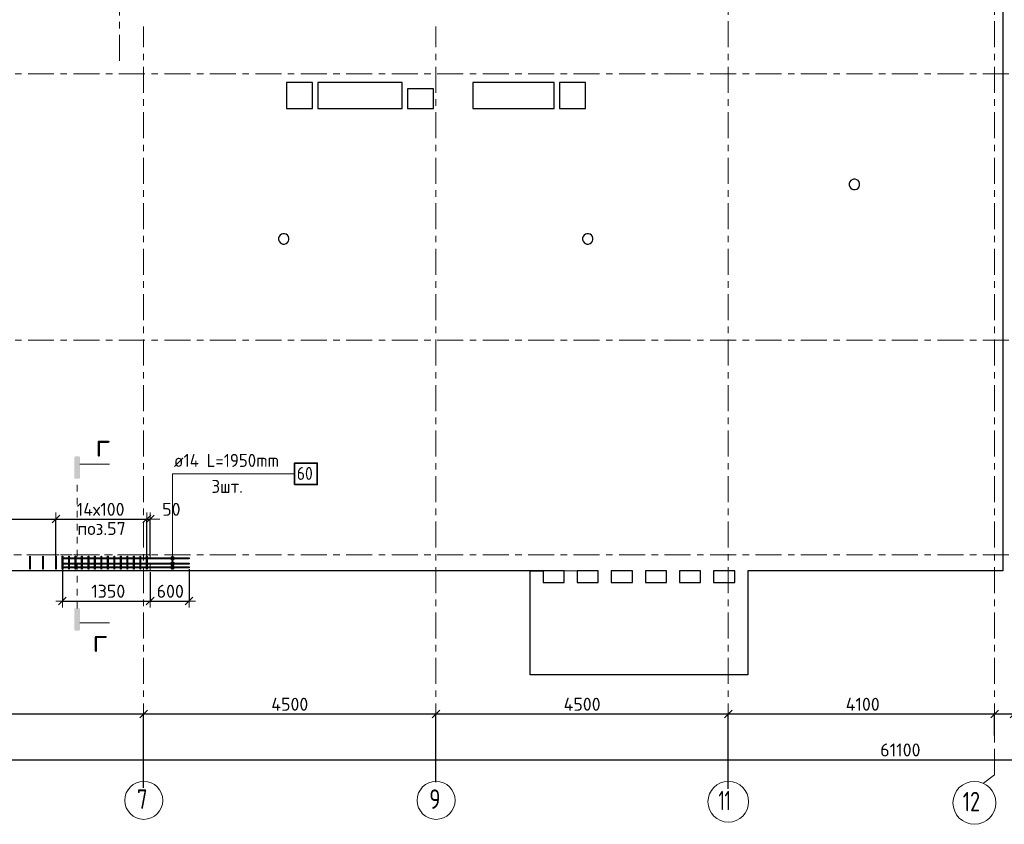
# Model space of a CAD drawing. Header units: metres. Extents: x -38 to 114, y -15 to 21.
# Tile 5 of 244: x 18 to 33, y -4 to 8. Entities that reach past the tile are written whole.
import ezdxf

# ---------------------------------------------------------------- set-up
doc = ezdxf.new("R2010")
doc.units = ezdxf.units.M
doc.header["$PDMODE"] = 65
for name, pattern in [('______11', [0.5, 0.4, -0.05, 0, -0.05]), ('______2', [0.0405, 0.03, -0.0105]), ('______3', [0.5, 0.4, -0.1]), ('______5', [1.1, 0.8, -0.1, 0.1, -0.1]), ('______9', [0.015, 0, -0.015])]:
    doc.linetypes.add(name, pattern=pattern)
for name, color, linetype, lineweight in [('XR$2$Осевая линия (1)', 7, '______5', 13), ('XR$2$Размерная линия (1)', 7, 'Continuous', 13), ('XR$5$Арм.стержн. Доп. арматура', 180, 'Continuous', 35), ('XR$5$Арм.стержн. Хомут', 240, 'Continuous', 35), ('XR$5$Балка (1)', 7, '______3', 13), ('XR$5$Перекрытие (1)', 7, 'Continuous', 35), ('XR$5$Размерная линия (1)', 7, 'Continuous', 13), ('XR$5$Текст_ общее_1', 7, 'Continuous', 13)]:
    doc.layers.add(name, color=color, linetype=linetype, lineweight=lineweight)
doc.styles.add('ISOCPEUR', font='txt')
doc.dimstyles.new('DIMSTYLE_3', dxfattribs={"dimtxt": 0.2, "dimasz": 0.2, "dimexe": 0, "dimexo": 0, "dimgap": 0.1, "dimtad": 2, "dimdec": 0, "dimlfac": 1000, "dimrnd": 5, "dimzin": 12, "dimdsep": 46, "dimtxsty": 'ISOCPEUR', "dimblk1": 'ALL_ML_STRICH', "dimblk2": 'ALL_ML_STRICH', "dimsah": 1, "dimcen": 0, "dimclrd": 7, "dimclre": 256, "dimclrt": 7, "dimadec": 0, "dimazin": 0, "dimtfac": 1, "dimtdec": 0, "dimtix": 1, "dimtmove": 2, "dimatfit": 3, "dimfxl": 0, "dimtzin": 0, "dimlwd": 0, "dimlwe": -3, "dimarcsym": 0})
doc.dimstyles.new('DIMSTYLE_36', dxfattribs={"dimtxt": 0.2, "dimasz": 0.2, "dimexe": 0, "dimexo": 0, "dimgap": 0.1, "dimtad": 2, "dimdec": 0, "dimlfac": 1000, "dimrnd": 5, "dimzin": 12, "dimdsep": 46, "dimtxsty": 'ISOCPEUR', "dimblk1": 'ALL_ML_STRICH', "dimblk2": 'ALL_ML_STRICH', "dimsah": 1, "dimcen": 0, "dimclrd": 7, "dimclre": 256, "dimclrt": 7, "dimadec": 0, "dimazin": 0, "dimtfac": 1, "dimtdec": 0, "dimtix": 1, "dimtmove": 2, "dimatfit": 3, "dimfxl": 0, "dimtvp": 1.2, "dimtzin": 0, "dimlwd": 0, "dimlwe": -3, "dimarcsym": 0})
doc.dimstyles.new('DIMSTYLE_4', dxfattribs={"dimtxt": 0.2, "dimasz": 0.2, "dimexe": 0, "dimexo": 0, "dimgap": 0.1, "dimtad": 0, "dimdec": 0, "dimlfac": 1000, "dimrnd": 5, "dimzin": 12, "dimdsep": 46, "dimtxsty": 'ISOCPEUR', "dimblk1": 'ALL_ML_STRICH', "dimblk2": 'ALL_ML_STRICH', "dimsah": 1, "dimcen": 0, "dimclrd": 7, "dimclre": 256, "dimclrt": 7, "dimadec": 0, "dimazin": 0, "dimtfac": 1, "dimtdec": 0, "dimtix": 1, "dimtmove": 2, "dimatfit": 3, "dimfxl": 0, "dimtvp": 1.2, "dimtzin": 0, "dimlwd": 0, "dimlwe": -3, "dimarcsym": 0})

# ---------------------------------------------------------------- blocks, each defined once
blk = doc.blocks.new('ALL_ML_STRICH')
at = {"color": 0, "linetype": 'ByBlock', "lineweight": -2}
for p, q in [((-1, 0), (0.5, 0)), ((-0.3, -0.3), (0.3, 0.3)), ((0, -0.5), (0, 0.5))]:
    blk.add_line(p, q, dxfattribs=at)
blk = doc.blocks.new('*D12')
at = {"layer": 'DEFPOINTS', "color": 7, "linetype": 'Continuous', "lineweight": 13, "transparency": 33554687}
for p in [(0.5, -3.103), (0.5, -3.156), (61.6, -3.14)]:
    blk.add_point(p, dxfattribs=at)
at = {"layer": 'XR$2$Размерная линия (1)', "color": 9, "linetype": 'Continuous', "lineweight": -2, "true_color": 0xc7c7c7, "transparency": 33554687}
for p, q in [((0.5, -3.123), (0.5, -3.156)), ((61.6, -3.156), (61.6, -3.156))]:
    blk.add_line(p, q, dxfattribs=at)
at = {"layer": 'XR$2$Размерная линия (1)', "color": 7, "linetype": 'Continuous', "lineweight": -2, "transparency": 33554687}
blk.add_line((0.5, -3.156), (61.6, -3.156), dxfattribs=at)
at = {"layer": 'XR$2$Размерная линия (1)', "color": 7, "linetype": 'Continuous', "lineweight": 13, "transparency": 33554687, "xscale": 0.2, "yscale": 0.2, "zscale": 0.2, "rotation": 180}
blk.add_blockref('ALL_ML_STRICH', (0.5, -3.156), dxfattribs=at)
at = {"layer": 'XR$2$Размерная линия (1)', "color": 7, "linetype": 'Continuous', "lineweight": 13, "transparency": 33554687, "xscale": 0.2, "yscale": 0.2, "zscale": 0.2}
blk.add_blockref('ALL_ML_STRICH', (61.6, -3.156), dxfattribs=at)
at = {"layer": 'XR$2$Размерная линия (1)', "color": 7, "linetype": 'Continuous', "lineweight": 13, "transparency": 33554687, "insert": (31.1, -3.006), "char_height": 0.2, "width": 1, "attachment_point": 5, "style": 'ISOCPEUR'}
blk.add_mtext('\\A1;{61100}', dxfattribs=at)
blk = doc.blocks.new('*D16')
at = {"layer": 'DEFPOINTS', "color": 7, "linetype": 'Continuous', "lineweight": 13, "transparency": 33554687}
for p in [(13.75, -2.452), (13.75, -3.513), (19.45, -3.607)]:
    blk.add_point(p, dxfattribs=at)
at = {"layer": 'XR$2$Размерная линия (1)', "color": 9, "linetype": 'Continuous', "lineweight": -2, "true_color": 0xc7c7c7, "transparency": 33554687}
for p, q in [((13.75, -3.493), (13.75, -2.452)), ((19.45, -3.587), (19.45, -2.452))]:
    blk.add_line(p, q, dxfattribs=at)
at = {"layer": 'XR$2$Размерная линия (1)', "color": 7, "linetype": 'Continuous', "lineweight": -2, "transparency": 33554687}
blk.add_line((13.75, -2.452), (19.45, -2.452), dxfattribs=at)
at = {"layer": 'XR$2$Размерная линия (1)', "color": 7, "linetype": 'Continuous', "lineweight": 13, "transparency": 33554687, "xscale": 0.2, "yscale": 0.2, "zscale": 0.2, "rotation": 180}
blk.add_blockref('ALL_ML_STRICH', (13.75, -2.452), dxfattribs=at)
at = {"layer": 'XR$2$Размерная линия (1)', "color": 7, "linetype": 'Continuous', "lineweight": 13, "transparency": 33554687, "xscale": 0.2, "yscale": 0.2, "zscale": 0.2}
blk.add_blockref('ALL_ML_STRICH', (19.45, -2.452), dxfattribs=at)
at = {"layer": 'XR$2$Размерная линия (1)', "color": 7, "linetype": 'Continuous', "lineweight": 13, "transparency": 33554687, "insert": (16.61, -2.302), "char_height": 0.2, "width": 0.8, "attachment_point": 5, "style": 'ISOCPEUR'}
blk.add_mtext('\\A1;{5700}', dxfattribs=at)
blk = doc.blocks.new('*D17')
at = {"layer": 'DEFPOINTS', "color": 7, "linetype": 'Continuous', "lineweight": 13, "transparency": 33554687}
for p in [(19.45, -2.452), (19.45, -3.607), (23.95, -3.521)]:
    blk.add_point(p, dxfattribs=at)
at = {"layer": 'XR$2$Размерная линия (1)', "color": 9, "linetype": 'Continuous', "lineweight": -2, "true_color": 0xc7c7c7, "transparency": 33554687}
for p, q in [((19.45, -3.587), (19.45, -2.452)), ((23.95, -3.501), (23.95, -2.452))]:
    blk.add_line(p, q, dxfattribs=at)
at = {"layer": 'XR$2$Размерная линия (1)', "color": 7, "linetype": 'Continuous', "lineweight": -2, "transparency": 33554687}
blk.add_line((19.45, -2.452), (23.95, -2.452), dxfattribs=at)
at = {"layer": 'XR$2$Размерная линия (1)', "color": 7, "linetype": 'Continuous', "lineweight": 13, "transparency": 33554687, "xscale": 0.2, "yscale": 0.2, "zscale": 0.2, "rotation": 180}
blk.add_blockref('ALL_ML_STRICH', (19.45, -2.452), dxfattribs=at)
at = {"layer": 'XR$2$Размерная линия (1)', "color": 7, "linetype": 'Continuous', "lineweight": 13, "transparency": 33554687, "xscale": 0.2, "yscale": 0.2, "zscale": 0.2}
blk.add_blockref('ALL_ML_STRICH', (23.95, -2.452), dxfattribs=at)
at = {"layer": 'XR$2$Размерная линия (1)', "color": 7, "linetype": 'Continuous', "lineweight": 13, "transparency": 33554687, "insert": (21.7, -2.302), "char_height": 0.2, "width": 0.8, "attachment_point": 5, "style": 'ISOCPEUR'}
blk.add_mtext('\\A1;{4500}', dxfattribs=at)
blk = doc.blocks.new('*D18')
at = {"layer": 'DEFPOINTS', "color": 7, "linetype": 'Continuous', "lineweight": 13, "transparency": 33554687}
for p in [(23.95, -2.452), (23.95, -3.521), (28.45, -3.623)]:
    blk.add_point(p, dxfattribs=at)
at = {"layer": 'XR$2$Размерная линия (1)', "color": 9, "linetype": 'Continuous', "lineweight": -2, "true_color": 0xc7c7c7, "transparency": 33554687}
for p, q in [((23.95, -3.501), (23.95, -2.452)), ((28.45, -3.603), (28.45, -2.452))]:
    blk.add_line(p, q, dxfattribs=at)
at = {"layer": 'XR$2$Размерная линия (1)', "color": 7, "linetype": 'Continuous', "lineweight": -2, "transparency": 33554687}
blk.add_line((23.95, -2.452), (28.45, -2.452), dxfattribs=at)
at = {"layer": 'XR$2$Размерная линия (1)', "color": 7, "linetype": 'Continuous', "lineweight": 13, "transparency": 33554687, "xscale": 0.2, "yscale": 0.2, "zscale": 0.2, "rotation": 180}
blk.add_blockref('ALL_ML_STRICH', (23.95, -2.452), dxfattribs=at)
at = {"layer": 'XR$2$Размерная линия (1)', "color": 7, "linetype": 'Continuous', "lineweight": 13, "transparency": 33554687, "xscale": 0.2, "yscale": 0.2, "zscale": 0.2}
blk.add_blockref('ALL_ML_STRICH', (28.45, -2.452), dxfattribs=at)
at = {"layer": 'XR$2$Размерная линия (1)', "color": 7, "linetype": 'Continuous', "lineweight": 13, "transparency": 33554687, "insert": (26.2, -2.302), "char_height": 0.2, "width": 0.8, "attachment_point": 5, "style": 'ISOCPEUR'}
blk.add_mtext('\\A1;{4500}', dxfattribs=at)
blk = doc.blocks.new('*D19')
at = {"layer": 'DEFPOINTS', "color": 7, "linetype": 'Continuous', "lineweight": 13, "transparency": 33554687}
for p in [(28.45, -2.452), (32.55, -2.802), (28.45, -3.623)]:
    blk.add_point(p, dxfattribs=at)
at = {"layer": 'XR$2$Размерная линия (1)', "color": 9, "linetype": 'Continuous', "lineweight": -2, "true_color": 0xc7c7c7, "transparency": 33554687}
for p, q in [((28.45, -3.603), (28.45, -2.452)), ((32.55, -2.782), (32.55, -2.452))]:
    blk.add_line(p, q, dxfattribs=at)
at = {"layer": 'XR$2$Размерная линия (1)', "color": 7, "linetype": 'Continuous', "lineweight": -2, "transparency": 33554687}
blk.add_line((28.45, -2.452), (32.55, -2.452), dxfattribs=at)
at = {"layer": 'XR$2$Размерная линия (1)', "color": 7, "linetype": 'Continuous', "lineweight": 13, "transparency": 33554687, "xscale": 0.2, "yscale": 0.2, "zscale": 0.2, "rotation": 180}
blk.add_blockref('ALL_ML_STRICH', (28.45, -2.452), dxfattribs=at)
at = {"layer": 'XR$2$Размерная линия (1)', "color": 7, "linetype": 'Continuous', "lineweight": 13, "transparency": 33554687, "xscale": 0.2, "yscale": 0.2, "zscale": 0.2}
blk.add_blockref('ALL_ML_STRICH', (32.55, -2.452), dxfattribs=at)
at = {"layer": 'XR$2$Размерная линия (1)', "color": 7, "linetype": 'Continuous', "lineweight": 13, "transparency": 33554687, "insert": (30.52, -2.302), "char_height": 0.2, "width": 0.8, "attachment_point": 5, "style": 'ISOCPEUR'}
blk.add_mtext('\\A1;{4100}', dxfattribs=at)
blk = doc.blocks.new('*D20')
at = {"layer": 'DEFPOINTS', "color": 7, "linetype": 'Continuous', "lineweight": 13, "transparency": 33554687}
for p in [(32.55, -2.452), (32.55, -2.802), (32.85, -2.818)]:
    blk.add_point(p, dxfattribs=at)
at = {"layer": 'XR$2$Размерная линия (1)', "color": 9, "linetype": 'Continuous', "lineweight": -2, "true_color": 0xc7c7c7, "transparency": 33554687}
for p, q in [((32.55, -2.782), (32.55, -2.452)), ((32.85, -2.798), (32.85, -2.452))]:
    blk.add_line(p, q, dxfattribs=at)
at = {"layer": 'XR$2$Размерная линия (1)', "color": 7, "linetype": 'Continuous', "lineweight": -2, "transparency": 33554687}
blk.add_line((32.55, -2.452), (32.85, -2.452), dxfattribs=at)
at = {"layer": 'XR$2$Размерная линия (1)', "color": 7, "linetype": 'Continuous', "lineweight": 13, "transparency": 33554687, "xscale": 0.2, "yscale": 0.2, "zscale": 0.2, "rotation": 180}
blk.add_blockref('ALL_ML_STRICH', (32.55, -2.452), dxfattribs=at)
at = {"layer": 'XR$2$Размерная линия (1)', "color": 7, "linetype": 'Continuous', "lineweight": 13, "transparency": 33554687, "xscale": 0.2, "yscale": 0.2, "zscale": 0.2}
blk.add_blockref('ALL_ML_STRICH', (32.85, -2.452), dxfattribs=at)
at = {"layer": 'XR$2$Размерная линия (1)', "color": 7, "linetype": 'Continuous', "lineweight": 13, "transparency": 33554687, "insert": (33.178, -2.7), "char_height": 0.2, "width": 0.6, "attachment_point": 5, "style": 'ISOCPEUR'}
blk.add_mtext('\\A1;{300}', dxfattribs=at)
blk = doc.blocks.new('*D592')
at = {"layer": 'DEFPOINTS', "color": 7, "linetype": 'Continuous', "lineweight": 13, "transparency": 33554687}
for p in [(18.2, -0.202), (19.55, -0.25), (18.2, -0.713)]:
    blk.add_point(p, dxfattribs=at)
at = {"layer": 'XR$5$Размерная линия (1)', "color": 9, "linetype": 'Continuous', "lineweight": -2, "true_color": 0xc7c7c7, "transparency": 33554687}
for p, q in [((18.2, -0.222), (18.2, -0.713)), ((19.55, -0.27), (19.55, -0.713))]:
    blk.add_line(p, q, dxfattribs=at)
at = {"layer": 'XR$5$Размерная линия (1)', "color": 7, "linetype": 'Continuous', "lineweight": -2, "transparency": 33554687}
blk.add_line((18.2, -0.713), (19.55, -0.713), dxfattribs=at)
at = {"layer": 'XR$5$Размерная линия (1)', "color": 7, "linetype": 'Continuous', "lineweight": 13, "transparency": 33554687, "xscale": 0.2, "yscale": 0.2, "zscale": 0.2, "rotation": 180}
blk.add_blockref('ALL_ML_STRICH', (18.2, -0.713), dxfattribs=at)
at = {"layer": 'XR$5$Размерная линия (1)', "color": 7, "linetype": 'Continuous', "lineweight": 13, "transparency": 33554687, "xscale": 0.2, "yscale": 0.2, "zscale": 0.2}
blk.add_blockref('ALL_ML_STRICH', (19.55, -0.713), dxfattribs=at)
at = {"layer": 'XR$5$Размерная линия (1)', "color": 7, "linetype": 'Continuous', "lineweight": 13, "transparency": 33554687, "insert": (18.905, -0.563), "char_height": 0.2, "width": 0.8, "attachment_point": 5, "style": 'ISOCPEUR'}
blk.add_mtext('\\A1;{1350}', dxfattribs=at)
blk = doc.blocks.new('*D593')
at = {"layer": 'DEFPOINTS', "color": 7, "linetype": 'Continuous', "lineweight": 13, "transparency": 33554687}
for p in [(19.55, -0.25), (20.15, -0.202), (19.55, -0.713)]:
    blk.add_point(p, dxfattribs=at)
at = {"layer": 'XR$5$Размерная линия (1)', "color": 9, "linetype": 'Continuous', "lineweight": -2, "true_color": 0xc7c7c7, "transparency": 33554687}
for p, q in [((19.55, -0.27), (19.55, -0.713)), ((20.15, -0.222), (20.15, -0.713))]:
    blk.add_line(p, q, dxfattribs=at)
at = {"layer": 'XR$5$Размерная линия (1)', "color": 7, "linetype": 'Continuous', "lineweight": -2, "transparency": 33554687}
blk.add_line((19.55, -0.713), (20.15, -0.713), dxfattribs=at)
at = {"layer": 'XR$5$Размерная линия (1)', "color": 7, "linetype": 'Continuous', "lineweight": 13, "transparency": 33554687, "xscale": 0.2, "yscale": 0.2, "zscale": 0.2, "rotation": 180}
blk.add_blockref('ALL_ML_STRICH', (19.55, -0.713), dxfattribs=at)
at = {"layer": 'XR$5$Размерная линия (1)', "color": 7, "linetype": 'Continuous', "lineweight": 13, "transparency": 33554687, "xscale": 0.2, "yscale": 0.2, "zscale": 0.2}
blk.add_blockref('ALL_ML_STRICH', (20.15, -0.713), dxfattribs=at)
at = {"layer": 'XR$5$Размерная линия (1)', "color": 7, "linetype": 'Continuous', "lineweight": 13, "transparency": 33554687, "insert": (19.86, -0.563), "char_height": 0.2, "width": 0.6, "attachment_point": 5, "style": 'ISOCPEUR'}
blk.add_mtext('\\A1;{600}', dxfattribs=at)
blk = doc.blocks.new('*D596')
at = {"layer": 'DEFPOINTS', "color": 7, "linetype": 'Continuous', "lineweight": 13, "transparency": 33554687}
for p in [(15.1, 0.548), (15.1, -0.059), (18.1, -0.066)]:
    blk.add_point(p, dxfattribs=at)
at = {"layer": 'XR$5$Размерная линия (1)', "color": 9, "linetype": 'Continuous', "lineweight": -2, "true_color": 0xc7c7c7, "transparency": 33554687}
for p, q in [((15.1, -0.039), (15.1, 0.548)), ((18.1, -0.046), (18.1, 0.548))]:
    blk.add_line(p, q, dxfattribs=at)
at = {"layer": 'XR$5$Размерная линия (1)', "color": 7, "linetype": 'Continuous', "lineweight": -2, "transparency": 33554687}
blk.add_line((15.1, 0.548), (18.1, 0.548), dxfattribs=at)
at = {"layer": 'XR$5$Размерная линия (1)', "color": 7, "linetype": 'Continuous', "lineweight": 13, "transparency": 33554687, "xscale": 0.2, "yscale": 0.2, "zscale": 0.2, "rotation": 180}
blk.add_blockref('ALL_ML_STRICH', (15.1, 0.548), dxfattribs=at)
at = {"layer": 'XR$5$Размерная линия (1)', "color": 7, "linetype": 'Continuous', "lineweight": 13, "transparency": 33554687, "xscale": 0.2, "yscale": 0.2, "zscale": 0.2}
blk.add_blockref('ALL_ML_STRICH', (18.1, 0.548), dxfattribs=at)
at = {"layer": 'XR$5$Размерная линия (1)', "color": 7, "linetype": 'Continuous', "lineweight": 13, "transparency": 33554687, "insert": (15.86, 0.798), "char_height": 0.2, "width": 0.01, "attachment_point": 1, "line_spacing_factor": 0.60241, "style": 'ISOCPEUR'}
blk.add_mtext('15х200=3000', dxfattribs=at)
blk = doc.blocks.new('*D597')
at = {"layer": 'DEFPOINTS', "color": 7, "linetype": 'Continuous', "lineweight": 13, "transparency": 33554687}
for p in [(18.1, 0.548), (18.1, -0.066), (19.5, -0.089)]:
    blk.add_point(p, dxfattribs=at)
at = {"layer": 'XR$5$Размерная линия (1)', "color": 9, "linetype": 'Continuous', "lineweight": -2, "true_color": 0xc7c7c7, "transparency": 33554687}
for p, q in [((18.1, -0.046), (18.1, 0.548)), ((19.5, -0.069), (19.5, 0.548))]:
    blk.add_line(p, q, dxfattribs=at)
at = {"layer": 'XR$5$Размерная линия (1)', "color": 7, "linetype": 'Continuous', "lineweight": -2, "transparency": 33554687}
blk.add_line((18.1, 0.548), (19.5, 0.548), dxfattribs=at)
at = {"layer": 'XR$5$Размерная линия (1)', "color": 7, "linetype": 'Continuous', "lineweight": 13, "transparency": 33554687, "xscale": 0.2, "yscale": 0.2, "zscale": 0.2, "rotation": 180}
blk.add_blockref('ALL_ML_STRICH', (18.1, 0.548), dxfattribs=at)
at = {"layer": 'XR$5$Размерная линия (1)', "color": 7, "linetype": 'Continuous', "lineweight": 13, "transparency": 33554687, "xscale": 0.2, "yscale": 0.2, "zscale": 0.2}
blk.add_blockref('ALL_ML_STRICH', (19.5, 0.548), dxfattribs=at)
at = {"layer": 'XR$5$Размерная линия (1)', "color": 7, "linetype": 'Continuous', "lineweight": 13, "transparency": 33554687, "insert": (18.42, 0.798), "char_height": 0.2, "width": 0.01, "attachment_point": 1, "line_spacing_factor": 0.60241, "style": 'ISOCPEUR'}
blk.add_mtext('14х100', dxfattribs=at)
blk = doc.blocks.new('*D598')
at = {"layer": 'DEFPOINTS', "color": 7, "linetype": 'Continuous', "lineweight": 13, "transparency": 33554687}
for p in [(19.5, 0.548), (19.5, -0.089), (19.55, -0.037)]:
    blk.add_point(p, dxfattribs=at)
at = {"layer": 'XR$5$Размерная линия (1)', "color": 9, "linetype": 'Continuous', "lineweight": -2, "true_color": 0xc7c7c7, "transparency": 33554687}
for p, q in [((19.5, -0.069), (19.5, 0.548)), ((19.55, -0.017), (19.55, 0.548))]:
    blk.add_line(p, q, dxfattribs=at)
at = {"layer": 'XR$5$Размерная линия (1)', "color": 7, "linetype": 'Continuous', "lineweight": -2, "transparency": 33554687}
blk.add_line((19.5, 0.548), (19.55, 0.548), dxfattribs=at)
at = {"layer": 'XR$5$Размерная линия (1)', "color": 7, "linetype": 'Continuous', "lineweight": 13, "transparency": 33554687, "xscale": 0.2, "yscale": 0.2, "zscale": 0.2}
blk.add_blockref('ALL_ML_STRICH', (19.55, 0.548), dxfattribs=at)
at = {"layer": 'XR$5$Размерная линия (1)', "color": 7, "linetype": 'Continuous', "lineweight": 13, "transparency": 33554687, "xscale": 0.2, "yscale": 0.2, "zscale": 0.2, "rotation": 180}
blk.add_blockref('ALL_ML_STRICH', (19.5, 0.548), dxfattribs=at)
at = {"layer": 'XR$5$Размерная линия (1)', "color": 7, "linetype": 'Continuous', "lineweight": 13, "transparency": 33554687, "insert": (19.877, 0.698), "char_height": 0.2, "width": 0.4, "attachment_point": 5, "style": 'ISOCPEUR'}
blk.add_mtext('\\A1;{50}', dxfattribs=at)

msp = doc.modelspace()

# ---------------------------------------------------------------- hatches: boundary and pattern name
at = {"linetype": 'Continuous', "lineweight": 25, "true_color": 0x000000, "transparency": 33554687}
for points in [[(18.4685, 1.4992), (18.468, 1.5017), (18.4671, 1.5041), (18.466, 1.5064), (18.4646, 1.5086), (18.4629, 1.5105), (18.461, 1.5122), (18.4589, 1.5136), (18.4566, 1.5147), (18.4541, 1.5155), (18.4516, 1.516), (18.4491, 1.5162), (18.4046, 1.5162), (18.402, 1.516), (18.3995, 1.5155), (18.3971, 1.5147), (18.3948, 1.5136), (18.3927, 1.5122), (18.3908, 1.5105), (18.3891, 1.5086), (18.3876, 1.5064), (18.3865, 1.5041), (18.3857, 1.5017), (18.3852, 1.4992), (18.385, 1.4967), (18.385, 1.1717), (18.4686, 1.1717), (18.4686, 1.4967)], [(18.4685, -1.1538), (18.4686, -1.1512), (18.4686, -0.8262), (18.385, -0.8262), (18.385, -1.1512), (18.3852, -1.1538), (18.3857, -1.1563), (18.3865, -1.1587), (18.3876, -1.161), (18.3891, -1.1631), (18.3908, -1.165), (18.3927, -1.1667), (18.3948, -1.1681), (18.3971, -1.1693), (18.3995, -1.1701), (18.402, -1.1706), (18.4046, -1.1708), (18.4491, -1.1708), (18.4516, -1.1706), (18.4541, -1.1701), (18.4566, -1.1693), (18.4589, -1.1681), (18.461, -1.1667), (18.4629, -1.165), (18.4646, -1.1631), (18.466, -1.161), (18.4671, -1.1587), (18.468, -1.1563)]]:
    msp.add_hatch(color=18, dxfattribs=at).paths.add_polyline_path(points)
at = {"layer": 'XR$5$Арм.стержн. Доп. арматура', "linetype": 'Continuous', "lineweight": 13, "transparency": 33554687}
for points in [[(19.9208, -0.0398), (19.8692, -0.0398), (19.865, -0.0548)], [(19.9208, -0.0398), (19.865, -0.0548), (19.925, -0.0548)], [(19.925, -0.0548), (19.865, -0.0548), (19.8692, -0.0698)], [(19.9208, -0.1247), (19.8692, -0.1247), (19.865, -0.1397)], [(19.9208, -0.1247), (19.865, -0.1397), (19.925, -0.1397)], [(19.925, -0.1397), (19.865, -0.1397), (19.8692, -0.1547)], [(19.91, -0.029), (19.88, -0.029), (19.8692, -0.0398)], [(19.91, -0.029), (19.8692, -0.0398), (19.9208, -0.0398)], [(19.925, -0.0548), (19.8692, -0.0698), (19.9208, -0.0698)], [(19.9208, -0.0698), (19.8692, -0.0698), (19.88, -0.0806)], [(19.91, -0.1139), (19.88, -0.1139), (19.8692, -0.1247)], [(19.91, -0.1139), (19.8692, -0.1247), (19.9208, -0.1247)], [(19.925, -0.1397), (19.8692, -0.1547), (19.9208, -0.1547)], [(19.88, -0.029), (19.91, -0.029), (19.895, -0.0248)], [(19.9208, -0.0698), (19.88, -0.0806), (19.91, -0.0806)], [(19.91, -0.0806), (19.88, -0.0806), (19.895, -0.0848)], [(19.88, -0.1139), (19.91, -0.1139), (19.895, -0.1097)], [(19.9208, -0.1798), (19.8692, -0.1798), (19.865, -0.1948)], [(19.9208, -0.1798), (19.865, -0.1948), (19.925, -0.1948)], [(19.925, -0.1948), (19.865, -0.1948), (19.8692, -0.2098)], [(19.9208, -0.1547), (19.8692, -0.1547), (19.88, -0.1655)], [(19.91, -0.169), (19.88, -0.169), (19.8692, -0.1798)], [(19.91, -0.169), (19.8692, -0.1798), (19.9208, -0.1798)], [(19.925, -0.1948), (19.8692, -0.2098), (19.9208, -0.2098)], [(19.9208, -0.2098), (19.8692, -0.2098), (19.88, -0.2206)], [(19.9208, -0.1547), (19.88, -0.1655), (19.91, -0.1655)], [(19.88, -0.169), (19.91, -0.169), (19.895, -0.1648)], [(19.91, -0.1655), (19.88, -0.1655), (19.895, -0.1697)], [(19.9208, -0.2098), (19.88, -0.2206), (19.91, -0.2206)], [(19.91, -0.2206), (19.88, -0.2206), (19.895, -0.2248)]]:
    msp.add_hatch(color=7, dxfattribs=at).paths.add_polyline_path(points)

# ---------------------------------------------------------------- linework, layer by layer
at = {"color": 7, "linetype": 'Continuous', "lineweight": 13, "transparency": 33554687}
for p, q in [((18.4686, 1.3947), (18.9254, 1.3947)), ((18.4686, -1.0492), (18.9254, -1.0492))]:
    msp.add_line(p, q, dxfattribs=at)
at = {"color": 7, "linetype": '______9', "lineweight": 13, "transparency": 33554687}
msp.add_line((18.4268, -0.8262), (18.4268, 1.1717), dxfattribs=at)
at = {"layer": 'XR$2$Осевая линия (1)', "color": 253, "linetype": '______11', "lineweight": 13, "true_color": 0xa0a0a0, "transparency": 33554687}
for p, q in [((19.08, 7.6), (19.08, 19.78)), ((32.55, -3.39), (32.55, 19.78)), ((28.45, -3.39), (28.45, 8.92)), ((19.45, -3.39), (19.45, 8.13)), ((23.95, -3.39), (23.95, 8.13)), ((-2.63, 7.4), (62.6, 7.4)), ((-2.63, 3.3), (62.6, 3.3)), ((-2.63, 0), (62.6, 0)), ((32.3812, -3.5157), (32.55, -3.39))]:
    msp.add_line(p, q, dxfattribs=at)
at = {"layer": 'XR$2$Осевая линия (1)', "color": 7, "linetype": 'Continuous', "lineweight": 13, "transparency": 33554687}
for centre, radius in [((19.4524, -3.7819), 0.2924), ((23.9524, -3.7819), 0.2924), ((28.4509, -3.8029), 0.3134), ((32.2404, -3.8199), 0.3304)]:
    msp.add_circle(centre, radius, dxfattribs=at)
at = {"layer": 'XR$5$Арм.стержн. Доп. арматура', "color": 7, "linetype": 'Continuous', "lineweight": 13, "transparency": 33554687}
for p, q in [((19.895, 1.2446), (19.895, -0.1948)), ((19.895, 1.2446), (19.895, -0.1397)), ((19.895, 1.2446), (21.775, 1.2446)), ((19.895, 1.2446), (19.895, -0.0548)), ((19.865, -0.0548), (19.865, -0.0548)), ((19.865, -0.1397), (19.865, -0.1397)), ((19.895, -0.0248), (19.895, -0.0248)), ((19.895, -0.0848), (19.895, -0.0848)), ((19.895, -0.1097), (19.895, -0.1097)), ((19.925, -0.0548), (19.925, -0.0548)), ((19.925, -0.1397), (19.925, -0.1397)), ((19.865, -0.1948), (19.865, -0.1948)), ((19.895, -0.1648), (19.895, -0.1648)), ((19.895, -0.1697), (19.895, -0.1697)), ((19.895, -0.2248), (19.895, -0.2248)), ((19.925, -0.1948), (19.925, -0.1948))]:
    msp.add_line(p, q, dxfattribs=at)
at = {"layer": 'XR$5$Арм.стержн. Доп. арматура', "color": 7, "linetype": 'Continuous', "lineweight": 35, "transparency": 33554687}
msp.add_lwpolyline([(21.775, 1.0779), (22.1217, 1.0779), (22.1217, 1.4112), (21.775, 1.4112), (21.775, 1.0779)], dxfattribs=at)
at = {"layer": 'XR$5$Арм.стержн. Доп. арматура', "color": 7, "linetype": 'Continuous', "lineweight": 25, "transparency": 33554687}
for points in [[(20.15, -0.0618), (18.2, -0.0618), (18.2, -0.0478), (20.15, -0.0478), (20.15, -0.0618)], [(20.15, -0.1467), (18.2, -0.1467), (18.2, -0.1327), (20.15, -0.1327), (20.15, -0.1467)], [(20.15, -0.2018), (18.2, -0.2018), (18.2, -0.1878), (20.15, -0.1878), (20.15, -0.2018)]]:
    msp.add_lwpolyline(points, dxfattribs=at)
at = {"layer": 'XR$5$Арм.стержн. Доп. арматура', "color": 7, "linetype": 'Continuous', "lineweight": 13, "transparency": 33554687}
for centre in [(19.895, -0.0548), (19.895, -0.1397), (19.895, -0.1948)]:
    msp.add_circle(centre, 0.03, dxfattribs=at)
at = {"layer": 'XR$5$Арм.стержн. Хомут', "color": 40, "linetype": 'Continuous', "lineweight": 25, "transparency": 33554687}
for points in [[(17.6961, -0.2248), (17.6961, -0.0247), (17.7041, -0.0247), (17.7041, -0.2248), (17.6961, -0.2248)], [(17.8961, -0.2248), (17.8961, -0.0247), (17.9041, -0.0247), (17.9041, -0.2248), (17.8961, -0.2248)], [(18.096, -0.2248), (18.096, -0.0247), (18.104, -0.0247), (18.104, -0.2248), (18.096, -0.2248)], [(18.196, -0.2248), (18.196, -0.0247), (18.204, -0.0247), (18.204, -0.2248), (18.196, -0.2248)], [(18.296, -0.2248), (18.296, -0.0247), (18.304, -0.0247), (18.304, -0.2248), (18.296, -0.2248)], [(18.396, -0.2248), (18.396, -0.0247), (18.404, -0.0247), (18.404, -0.2248), (18.396, -0.2248)], [(18.496, -0.2248), (18.496, -0.0247), (18.504, -0.0247), (18.504, -0.2248), (18.496, -0.2248)], [(18.596, -0.2248), (18.596, -0.0247), (18.604, -0.0247), (18.604, -0.2248), (18.596, -0.2248)], [(18.696, -0.2248), (18.696, -0.0247), (18.704, -0.0247), (18.704, -0.2248), (18.696, -0.2248)], [(18.796, -0.2248), (18.796, -0.0247), (18.804, -0.0247), (18.804, -0.2248), (18.796, -0.2248)], [(18.896, -0.2248), (18.896, -0.0247), (18.904, -0.0247), (18.904, -0.2248), (18.896, -0.2248)], [(18.996, -0.2248), (18.996, -0.0247), (19.004, -0.0247), (19.004, -0.2248), (18.996, -0.2248)], [(19.096, -0.2248), (19.096, -0.0247), (19.104, -0.0247), (19.104, -0.2248), (19.096, -0.2248)], [(19.196, -0.2248), (19.196, -0.0247), (19.204, -0.0247), (19.204, -0.2248), (19.196, -0.2248)], [(19.296, -0.2248), (19.296, -0.0247), (19.304, -0.0247), (19.304, -0.2248), (19.296, -0.2248)], [(19.396, -0.2248), (19.396, -0.0247), (19.404, -0.0247), (19.404, -0.2248), (19.396, -0.2248)], [(19.496, -0.2248), (19.496, -0.0247), (19.504, -0.0247), (19.504, -0.2248), (19.496, -0.2248)]]:
    msp.add_lwpolyline(points, dxfattribs=at)
at = {"layer": 'XR$5$Балка (1)', "color": 7, "linetype": '______2', "lineweight": 18, "transparency": 33554687}
for p, q in [((19.55, 0.0002), (13.6501, 0.0002)), ((19.55, -0.2498), (19.55, 0.0002))]:
    msp.add_line(p, q, dxfattribs=at)
at = {"layer": 'XR$5$Перекрытие (1)', "color": 7, "linetype": 'Continuous', "lineweight": 25, "transparency": 33554687}
for p, q in [((32.675, 16.6502), (32.675, -0.25)), ((21.65, 7.2702), (21.65, 6.8702)), ((22.05, 7.2702), (21.65, 7.2702)), ((22.05, 6.8702), (22.05, 7.2702)), ((22.13, 7.2702), (22.13, 6.8702)), ((23.43, 7.2702), (22.13, 7.2702)), ((23.43, 6.8702), (23.43, 7.2702)), ((23.51, 7.1702), (23.51, 6.8702)), ((23.91, 7.1702), (23.51, 7.1702)), ((23.91, 6.8702), (23.91, 7.1702)), ((24.52, 7.2702), (24.52, 6.8702)), ((25.77, 7.2702), (24.52, 7.2702)), ((25.77, 6.8702), (25.77, 7.2702)), ((25.8501, 7.2702), (25.8501, 6.8702)), ((26.2501, 7.2702), (25.8501, 7.2702)), ((26.2501, 6.8702), (26.2501, 7.2702)), ((21.65, 6.8702), (22.05, 6.8702)), ((22.13, 6.8702), (23.43, 6.8702)), ((23.51, 6.8702), (23.91, 6.8702)), ((24.52, 6.8702), (25.77, 6.8702)), ((25.8501, 6.8702), (26.2501, 6.8702)), ((30.3553, 5.7721), (30.3349, 5.7573)), ((30.3793, 5.7799), (30.3553, 5.7721)), ((30.4046, 5.7799), (30.3793, 5.7799)), ((30.4286, 5.7721), (30.4046, 5.7799)), ((30.449, 5.7573), (30.4286, 5.7721)), ((30.3201, 5.7369), (30.3123, 5.7129)), ((30.3123, 5.7129), (30.3123, 5.6876)), ((30.3123, 5.6876), (30.3201, 5.6636)), ((30.3349, 5.7573), (30.3201, 5.7369)), ((30.3201, 5.6636), (30.3349, 5.6432)), ((30.3349, 5.6432), (30.3553, 5.6284)), ((30.3553, 5.6284), (30.3793, 5.6206)), ((30.3793, 5.6206), (30.4046, 5.6206)), ((30.4046, 5.6206), (30.4286, 5.6284)), ((30.4286, 5.6284), (30.449, 5.6432)), ((30.4638, 5.7369), (30.449, 5.7573)), ((30.449, 5.6432), (30.4638, 5.6636)), ((30.4716, 5.7129), (30.4638, 5.7369)), ((30.4638, 5.6636), (30.4716, 5.6876)), ((30.4716, 5.6876), (30.4716, 5.7129)), ((21.536, 4.8976), (21.5282, 4.8736)), ((21.5282, 4.8736), (21.5282, 4.8483)), ((21.5509, 4.918), (21.536, 4.8976)), ((21.5713, 4.9328), (21.5509, 4.918)), ((21.5953, 4.9406), (21.5713, 4.9328)), ((21.6205, 4.9406), (21.5953, 4.9406)), ((21.6445, 4.9328), (21.6205, 4.9406)), ((21.6649, 4.918), (21.6445, 4.9328)), ((21.6798, 4.8976), (21.6649, 4.918)), ((21.6876, 4.8736), (21.6798, 4.8976)), ((21.6876, 4.8483), (21.6876, 4.8736)), ((26.2162, 4.8976), (26.2084, 4.8736)), ((26.2084, 4.8736), (26.2084, 4.8483)), ((26.231, 4.918), (26.2162, 4.8976)), ((26.2514, 4.9328), (26.231, 4.918)), ((26.2754, 4.9406), (26.2514, 4.9328)), ((26.3006, 4.9406), (26.2754, 4.9406)), ((26.3246, 4.9328), (26.3006, 4.9406)), ((26.3451, 4.918), (26.3246, 4.9328)), ((26.3599, 4.8976), (26.3451, 4.918)), ((26.3677, 4.8736), (26.3599, 4.8976)), ((26.3677, 4.8483), (26.3677, 4.8736)), ((21.5282, 4.8483), (21.536, 4.8243)), ((21.536, 4.8243), (21.5509, 4.8039)), ((21.5509, 4.8039), (21.5713, 4.7891)), ((21.5713, 4.7891), (21.5953, 4.7813)), ((21.5953, 4.7813), (21.6205, 4.7813)), ((21.6205, 4.7813), (21.6445, 4.7891)), ((21.6445, 4.7891), (21.6649, 4.8039)), ((21.6649, 4.8039), (21.6798, 4.8243)), ((21.6798, 4.8243), (21.6876, 4.8483)), ((26.2084, 4.8483), (26.2162, 4.8243)), ((26.2162, 4.8243), (26.231, 4.8039)), ((26.231, 4.8039), (26.2514, 4.7891)), ((26.2514, 4.7891), (26.2754, 4.7813)), ((26.2754, 4.7813), (26.3006, 4.7813)), ((26.3006, 4.7813), (26.3246, 4.7891)), ((26.3246, 4.7891), (26.3451, 4.8039)), ((26.3451, 4.8039), (26.3599, 4.8243)), ((26.3599, 4.8243), (26.3677, 4.8483)), ((19.55, -0.2498), (13.6501, -0.2498)), ((25.925, -0.2499), (19.55, -0.2498)), ((25.4, -0.5099), (25.4, -0.2499)), ((25.4, -0.2499), (25.6, -0.2499)), ((25.6, -0.2499), (25.6, -0.4298)), ((25.925, -0.4298), (25.925, -0.2499)), ((26.125, -0.2499), (26.125, -0.4298)), ((26.45, -0.2499), (26.125, -0.2499)), ((26.45, -0.4298), (26.45, -0.2499)), ((26.975, -0.2499), (26.65, -0.2499)), ((26.65, -0.2499), (26.65, -0.4298)), ((26.975, -0.4298), (26.975, -0.2499)), ((27.5, -0.2499), (27.175, -0.2499)), ((27.175, -0.2499), (27.175, -0.4298)), ((27.5, -0.4298), (27.5, -0.2499)), ((27.7, -0.2499), (27.7, -0.4298)), ((28.025, -0.2499), (27.7, -0.2499)), ((28.025, -0.4298), (28.025, -0.2499)), ((28.55, -0.2499), (28.225, -0.2499)), ((28.225, -0.2499), (28.225, -0.4298)), ((28.55, -0.4298), (28.55, -0.2499)), ((32.675, -0.25), (28.75, -0.2499)), ((28.75, -0.2499), (28.75, -0.5099)), ((25.6, -0.4298), (25.925, -0.4298)), ((26.125, -0.4298), (26.45, -0.4298)), ((26.65, -0.4298), (26.975, -0.4298)), ((27.175, -0.4298), (27.5, -0.4298)), ((27.7, -0.4298), (28.025, -0.4298)), ((28.225, -0.4298), (28.55, -0.4298)), ((25.4, -1.8498), (25.4, -0.5099)), ((28.75, -0.5099), (28.75, -1.8498)), ((28.75, -1.8498), (25.4, -1.8498))]:
    msp.add_line(p, q, dxfattribs=at)
at = {"layer": 'XR$5$Перекрытие (1)', "color": 7, "linetype": '______2', "lineweight": 18, "transparency": 33554687}
for p, q in [((25.925, -0.2499), (26.125, -0.2499)), ((26.125, -0.2499), (25.925, -0.2499))]:
    msp.add_line(p, q, dxfattribs=at)

# ---------------------------------------------------------------- texts
at = {"color": 7, "linetype": 'Continuous', "lineweight": 13, "transparency": 33554687, "char_height": 0.35, "width": 0.381111, "attachment_point": 5, "style": 'ISOCPEUR'}
for insert in [(18.8227, 1.6837), (18.7783, -1.3215)]:
    msp.add_mtext('\\A1;{\\fISOCPEUR|i0|b0;\\H0.350000;\\W1.000000;\\C7;г}\\P', dxfattribs=dict(at, insert=insert))
at = {"layer": 'XR$2$Осевая линия (1)', "color": 7, "linetype": 'Continuous', "lineweight": 13, "transparency": 33554687, "char_height": 0.3, "attachment_point": 7, "style": 'ISOCPEUR'}
for s, insert, width in [('\\W0.78;7', (19.3474, -3.9124), 0.326407), ('\\W0.78;9', (23.8474, -3.9124), 0.326407), ('\\W0.62;11', (28.3009, -3.9334), 0.39375), ('\\W0.75;12', (32.0604, -3.9504), 0.472281)]:
    msp.add_mtext(s, dxfattribs=dict(at, insert=insert, width=width))
at = {"layer": 'XR$5$Арм.стержн. Доп. арматура', "color": 7, "linetype": 'Continuous', "lineweight": 25, "transparency": 33554687, "char_height": 0.2, "attachment_point": 7, "style": 'ISOCPEUR'}
for s, insert, width in [('\\W0.94;ø14 L=1950mm ', (19.915, 1.3512), 1.933176), ('\\W0.87;60', (21.8083, 1.1512), 0.367208), ('\\W0.94;3шт. ', (20.495, 0.9512), 0.774191)]:
    msp.add_mtext(s, dxfattribs=dict(at, insert=insert, width=width))
at = {"layer": 'XR$5$Текст_ общее_1', "color": 7, "linetype": 'Continuous', "lineweight": 13, "transparency": 33554687, "insert": (18.8009, 0.4029), "char_height": 0.2, "width": 0.844937, "attachment_point": 5, "style": 'ISOCPEUR'}
msp.add_mtext('\\A1;{\\fISOCPEUR|i0|b0;\\H0.200000;\\W1.000000;\\C7;поз.57}\\P', dxfattribs=at)

# ---------------------------------------------------------------- dimensions: what is measured, and where the dimension line sits
at = {"layer": 'XR$2$Размерная линия (1)', "color": 7, "linetype": 'Continuous', "lineweight": 13, "transparency": 33554687}
for base, p1, p2, dimstyle, picture, middle in [((19.45, -2.452), (13.75, -3.4932), (19.45, -3.5875), 'DIMSTYLE_3', '*D16', (16.61, -2.302)), ((23.95, -2.452), (19.45, -3.5875), (23.95, -3.5008), 'DIMSTYLE_3', '*D17', (21.7, -2.302)), ((28.45, -2.452), (23.95, -3.5008), (28.45, -3.6033), 'DIMSTYLE_3', '*D18', (26.2, -2.302)), ((32.55, -2.452), (28.45, -3.6033), (32.55, -2.7816), 'DIMSTYLE_3', '*D19', (30.52, -2.302)), ((32.85, -2.452), (32.55, -2.7816), (32.85, -2.7982), 'DIMSTYLE_4', '*D20', (33.1784, -2.6996)), ((61.6, -3.1563), (0.5, -3.1233), (61.6, -3.1563), 'DIMSTYLE_3', '*D12', (31.1, -3.0063))]:
    dim = msp.add_linear_dim(base=base, p1=p1, p2=p2, dimstyle=dimstyle, override={"dimpost": '<>', "dimclrd": 7, "dimclre": 9, "dimclrt": 7, "dimlwd": 0, "dimlwe": 65533}, dxfattribs=at)
    dim.commit()
    dim.dimension.update_dxf_attribs({"geometry": picture, "text_midpoint": middle, "dimtype": 160})
at = {"layer": 'XR$5$Размерная линия (1)', "color": 7, "linetype": 'Continuous', "lineweight": 13, "transparency": 33554687}
for base, p1, p2, text, picture, middle in [((18.1, 0.5484), (15.1001, -0.0387), (18.1, -0.046), '15х200=3000', '*D596', (16.6001, 0.6484)), ((19.5, 0.5484), (18.1, -0.046), (19.5, -0.0694), '14х100', '*D597', (18.8, 0.6484))]:
    dim = msp.add_linear_dim(base=base, p1=p1, p2=p2, text=text, dimstyle='DIMSTYLE_3', override={"dimpost": '<>', "dimclrd": 7, "dimclre": 9, "dimclrt": 7, "dimlwd": 0, "dimlwe": 65533}, dxfattribs=at)
    dim.commit()
    dim.dimension.update_dxf_attribs({"geometry": picture, "text_midpoint": middle, "dimtype": 160})
for base, p1, p2, dimstyle, picture, middle in [((19.55, 0.5484), (19.5, -0.0694), (19.55, -0.017), 'DIMSTYLE_36', '*D598', (19.877, 0.6985)), ((19.55, -0.7132), (18.2, -0.2218), (19.55, -0.2695), 'DIMSTYLE_3', '*D592', (18.905, -0.5632)), ((20.15, -0.7132), (19.55, -0.2695), (20.15, -0.2218), 'DIMSTYLE_3', '*D593', (19.86, -0.5632))]:
    dim = msp.add_linear_dim(base=base, p1=p1, p2=p2, dimstyle=dimstyle, override={"dimpost": '<>', "dimclrd": 7, "dimclre": 9, "dimclrt": 7, "dimlwd": 0, "dimlwe": 65533}, dxfattribs=at)
    dim.commit()
    dim.dimension.update_dxf_attribs({"geometry": picture, "text_midpoint": middle, "dimtype": 160})

doc.saveas('drawing.dxf')
